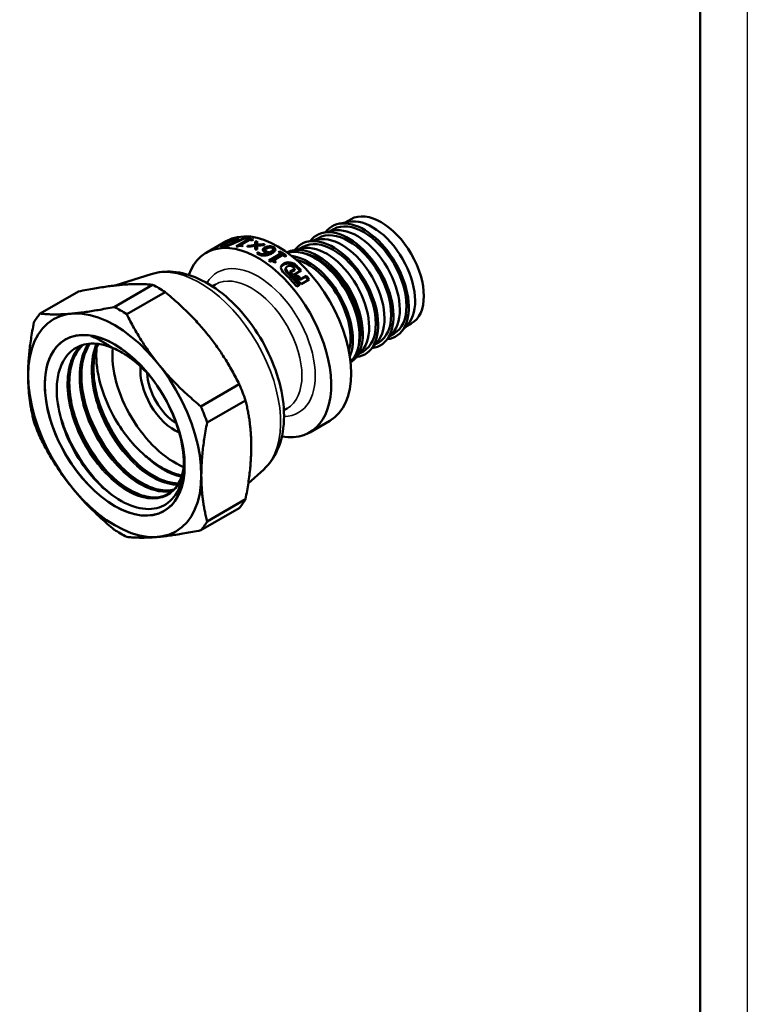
# Model space of a CAD drawing. Header units: millimetres. Extents: x -358 to 1090, y -69 to 356.
# Tile 4 of 7: x 133 to 210, y 62 to 167. Entities that reach past the tile are written whole.
import ezdxf

# ---------------------------------------------------------------- set-up
doc = ezdxf.new("R2010")
doc.units = ezdxf.units.MM
for name, color, linetype, lineweight in [('Видимые тонкие (ГОСТ)', 7, 'Continuous', 35), ('Видимый контур (ГОСТ)', 7, 'Continuous', 50), ('Кромка (ГОСТ)', 7, 'Continuous', 50)]:
    doc.layers.add(name, color=color, linetype=linetype, lineweight=lineweight)

# ---------------------------------------------------------------- blocks, each defined once
blk = doc.blocks.new('Рамки ГОСТ_ граница 297x210')
at = {"layer": 'Кромка (ГОСТ)', "lineweight": 25}
blk.add_line((210, 297), (210, 0), dxfattribs=at)
at = {"layer": 'Кромка (ГОСТ)'}
blk.add_line((205, 5), (205, 292), dxfattribs=at)

msp = doc.modelspace()

# ---------------------------------------------------------------- linework, layer by layer
at = {"layer": 'Видимые тонкие (ГОСТ)'}
for p, q in [((154.348, 142.799), (154.285, 142.936)), ((154.446, 142.82), (154.422, 142.877)), ((158.794, 142.499), (158.783, 142.668)), ((158.967, 142.112), (158.964, 142.257)), ((159.277, 142.679), (159.271, 142.807)), ((159.385, 142.045), (159.387, 142.207)), ((159.723, 142.552), (159.72, 142.717)), ((158.278, 141.876), (158.272, 142.039)), ((160.755, 140.834), (160.785, 140.976)), ((161.117, 140.011), (161.161, 140.141)), ((162.142, 140.583), (162.186, 140.713))]:
    msp.add_line(p, q, dxfattribs=at)
for centre, major_axis, start_param, end_param in [((151.936, 129.052), (-6.027, 10.439), 3.2666, 6.158178), ((158.054, 132.585), (-4.3, 7.448), 2.8284745, 6.5963035), ((157.347, 132.177), (-3.8, 6.582), 3.1415927, 6.2831853)]:
    msp.add_ellipse(centre, major_axis=major_axis, ratio=0.5773503, start_param=start_param, end_param=end_param, dxfattribs=at)
for points in [[(140.368, 133.267), (140.81, 133.208), (141.266, 133.091), (141.729, 132.922)], [(142.572, 132.052), (143.989, 131.477), (145.455, 130.346), (146.704, 128.894)], [(149.93, 118.311), (148.672, 118.58), (147.275, 119.402), (146.006, 120.654)]]:
    msp.add_open_spline(points, degree=3, dxfattribs=at)
for points, knots in [([(150.142, 119.082), (149.983, 118.185), (149.645, 117.434), (149.146, 116.907), (148.22, 115.927), (146.75, 115.726), (145.15, 116.367), (143.552, 117.008), (141.843, 118.481), (140.503, 120.395), (139.164, 122.308), (138.209, 124.64), (137.912, 126.765), (137.615, 128.888), (137.979, 130.782), (138.919, 131.94), (139.007, 132.049), (139.1, 132.151), (139.198, 132.247)], [4.9199043, 4.9199043, 4.9199043, 4.9199043, 5.3348937, 5.3348937, 5.3348937, 6.1051251, 6.1051251, 6.1051251, 6.8747794, 6.8747794, 6.8747794, 7.6438804, 7.6438804, 7.6438804, 8.4124518, 8.4124518, 8.4124518, 8.4847147, 8.4847147, 8.4847147, 8.4847147]), ([(148.947, 116.816), (148.442, 116.703), (147.884, 116.707), (147.293, 116.839), (145.76, 117.182), (144.026, 118.377), (142.574, 120.11), (141.102, 121.866), (139.936, 124.157), (139.414, 126.356), (138.894, 128.546), (139.018, 130.621), (139.767, 132.021), (139.848, 132.173), (139.936, 132.316), (140.031, 132.452)], [11.9529753, 11.9529753, 11.9529753, 11.9529753, 12.2481807, 12.2481807, 12.2481807, 13.0140622, 13.0140622, 13.0140622, 13.7902688, 13.7902688, 13.7902688, 14.5631405, 14.5631405, 14.5631405, 14.6468776, 14.6468776, 14.6468776, 14.6468776]), ([(149.527, 117.474), (149.45, 117.473), (149.371, 117.475), (149.292, 117.48), (147.833, 117.561), (146.098, 118.505), (144.568, 120.067), (143.006, 121.661), (141.679, 123.88), (140.972, 126.112), (140.274, 128.313), (140.189, 130.501), (140.753, 132.086), (140.799, 132.215), (140.85, 132.34), (140.904, 132.461)], [18.367812, 18.367812, 18.367812, 18.367812, 18.4094661, 18.4094661, 18.4094661, 19.1757893, 19.1757893, 19.1757893, 19.9579867, 19.9579867, 19.9579867, 20.7296614, 20.7296614, 20.7296614, 20.792727, 20.792727, 20.792727, 20.792727]), ([(145.023, 119.963), (143.884, 121.155), (142.851, 122.626), (142.067, 124.209), (141.611, 125.131), (141.241, 126.086), (140.968, 127.036)], [25.47978622, 25.47978622, 25.47978622, 25.47978622, 25.98928371, 25.98928371, 25.98928371, 26.28580422, 26.28580422, 26.28580422, 26.28580422]), ([(143.598, 115.749), (142.927, 116.158), (142.256, 116.676), (141.611, 117.293), (139.899, 118.93), (138.395, 121.239), (137.501, 123.632), (137.219, 124.386), (136.999, 125.146), (136.843, 125.892)], [6.2834347, 6.2834347, 6.2834347, 6.2834347, 6.5650484, 6.5650484, 6.5650484, 7.313478, 7.313478, 7.313478, 7.5492888, 7.5492888, 7.5492888, 7.5492888]), ([(142.455, 118.481), (141.634, 119.337), (140.868, 120.336), (140.214, 121.422), (139.428, 122.725), (138.807, 124.146), (138.399, 125.554)], [12.91341561, 12.91341561, 12.91341561, 12.91341561, 13.27993678, 13.27993678, 13.27993678, 13.7194336, 13.7194336, 13.7194336, 13.7194336]), ([(143.737, 119.218), (143.608, 119.352), (143.481, 119.489), (143.356, 119.63), (141.726, 121.46), (140.384, 123.876), (139.687, 126.263), (139.684, 126.274), (139.681, 126.285), (139.678, 126.295)], [19.19660091, 19.19660091, 19.19660091, 19.19660091, 19.25393015, 19.25393015, 19.25393015, 19.99930842, 19.99930842, 19.99930842, 20.00261891, 20.00261891, 20.00261891, 20.00261891])]:
    msp.add_open_spline(points, degree=3, knots=knots, dxfattribs=at)
at = {"layer": 'Видимый контур (ГОСТ)'}
for p, q in [((167.684, 145.4), (166.626, 145.186)), ((167.324, 145.327), (167.935, 145.68)), ((166.058, 144.461), (165, 144.247)), ((165.697, 144.388), (166.097, 144.618)), ((152.554, 142.111), (154.675, 143.336)), ((155.042, 143.249), (155.027, 143.286)), ((155.13, 143.439), (155.294, 143.533)), ((155.317, 143.482), (155.294, 143.533)), ((155.726, 143.503), (155.71, 143.544)), ((155.746, 142.786), (157.02, 143.522)), ((156.027, 143.653), (155.827, 143.537)), ((157.192, 143.493), (156.244, 142.946)), ((156.786, 143.552), (156.93, 143.636)), ((156.961, 143.53), (156.93, 143.636)), ((156.988, 143.77), (156.967, 143.835)), ((157.05, 143.411), (157.02, 143.522)), ((157.58, 143.527), (157.436, 143.443)), ((157.797, 143.122), (157.762, 143.3)), ((164.431, 143.522), (163.373, 143.308)), ((164.071, 143.449), (164.471, 143.68)), ((154.369, 142.804), (154.335, 142.881)), ((154.645, 143.077), (154.628, 143.113)), ((154.658, 142.876), (154.638, 142.926)), ((154.844, 142.983), (154.642, 142.866)), ((154.836, 142.979), (154.835, 142.982)), ((156.207, 142.842), (156.262, 142.874)), ((156.272, 142.837), (156.244, 142.946)), ((156.488, 142.896), (156.359, 142.821)), ((156.97, 142.745), (156.953, 142.833)), ((157.78, 142.669), (157.755, 142.844)), ((157.783, 142.762), (157.756, 142.938)), ((157.942, 142.052), (158.125, 142.157)), ((157.971, 142.866), (157.957, 142.961)), ((158.134, 141.989), (158.125, 142.157)), ((158.141, 141.985), (158.133, 142.153)), ((158.837, 142.232), (158.831, 142.4)), ((158.839, 142.217), (158.833, 142.384)), ((159.292, 141.995), (159.294, 142.157)), ((159.66, 142.319), (159.66, 142.482)), ((160.25, 142.19), (160.394, 142.273)), ((160.372, 142.109), (160.384, 142.116)), ((160.384, 142.116), (160.394, 142.273)), ((162.805, 142.583), (161.747, 142.369)), ((162.445, 142.51), (162.844, 142.741)), ((158.081, 141.959), (158.134, 141.989)), ((159.156, 141.917), (159.158, 142.079)), ((159.225, 141.285), (160.5, 142.021)), ((159.339, 141.205), (160.485, 141.867)), ((159.715, 141.193), (159.733, 141.345)), ((160.681, 141.892), (159.733, 141.345)), ((159.987, 141.157), (159.858, 141.082)), ((160.485, 141.867), (160.5, 142.021)), ((161.079, 141.787), (160.935, 141.704)), ((161.455, 140.092), (161.987, 140.399)), ((161.94, 140.271), (161.519, 140.028)), ((162.659, 140.241), (161.799, 139.745)), ((161.94, 140.271), (161.987, 140.399)), ((146.707, 139.844), (142.999, 138.659)), ((162.252, 139.563), (162.308, 139.68)), ((163.118, 139.563), (162.548, 139.234)), ((162.548, 139.234), (162.61, 139.345)), ((162.61, 139.345), (163.18, 139.673)), ((163.506, 139.29), (162.646, 138.794)), ((163.118, 139.563), (163.18, 139.673)), ((134.936, 135.657), (139.011, 138.01)), ((142.802, 136.359), (146.877, 138.712)), ((144.128, 135.593), (148.204, 137.946)), ((153.205, 138.561), (153.547, 138.758)), ((162.494, 138.706), (162.169, 138.519)), ((173.967, 134.517), (173.253, 133.708)), ((173.724, 134.242), (174.335, 134.595)), ((172.34, 133.578), (171.626, 132.769)), ((172.097, 133.303), (172.497, 133.533)), ((169.088, 131.7), (168.374, 130.891)), ((168.845, 131.425), (169.244, 131.655)), ((170.714, 132.639), (170, 131.83)), ((170.471, 132.364), (170.871, 132.594)), ((151.994, 125.808), (156.07, 128.161)), ((152.657, 124.099), (156.733, 126.452)), ((160.805, 125.397), (161.147, 125.595)), ((163.554, 123.059), (165.675, 124.283)), ((158.667, 119.129), (157.026, 117.637)), ((151.994, 112.667), (156.07, 115.02)), ((152.657, 113.611), (156.733, 115.964))]:
    msp.add_line(p, q, dxfattribs=at)
for centre, major_axis, start_param, end_param in [((171.135, 140.137), (-3.2, 5.543), 3.1415927, 6.2831853), ((169.297, 139.076), (-3.375, 5.846), 2.9014519, 6.5233261), ((169.297, 139.076), (-3.2, 5.543), 3.1415927, 6.2831853), ((170.216, 139.607), (-3.2, 5.543), 3.3331367, 6.0916413), ((160.175, 133.81), (-5.5, 9.526), 3.1415927, 6.2831853), ((167.671, 138.137), (-3.375, 5.846), 2.9014519, 6.5233261), ((167.671, 138.137), (-3.2, 5.543), 3.1415927, 6.2831853), ((168.59, 138.668), (-3.2, 5.543), 3.3331367, 6.0916413), ((158.054, 132.585), (-5.5, 9.526), 2.6888217, 6.7359562), ((159.691, 133.53), (-5.5, 9.526), 6.0351713, 6.1244597), ((159.855, 133.625), (-5.5, 9.526), 6.0123336, 6.1244597), ((159.711, 133.541), (-5.5, 9.526), 5.8509957, 5.8832633), ((159.855, 133.625), (5.5, -9.526), 2.6529716, 2.7416706), ((160.162, 133.802), (-5.5, 9.526), 5.9005021, 5.9211298), ((159.855, 133.625), (5.4, -9.353), 2.7253616, 2.7336876), ((159.711, 133.541), (-5.5, 9.526), 5.7945643, 5.8275686), ((166.044, 137.198), (-3.375, 5.846), 2.9014519, 6.5233261), ((166.044, 137.198), (-3.2, 5.543), 3.1415927, 6.2831853), ((166.963, 137.729), (-3.2, 5.543), 3.3331367, 6.0916413), ((158.378, 132.772), (-5.5, 9.526), 5.9713729, 5.9922953), ((158.698, 132.956), (-5.5, 9.526), 6.0161644, 6.0174905), ((158.436, 132.806), (-5.5, 9.526), 5.8321361, 5.8509957), ((158.763, 132.994), (5.5, -9.526), 2.6529716, 2.6859759), ((158.616, 132.909), (5.5, -9.526), 2.4184056, 2.4194369), ((159.711, 133.541), (-5.5, 9.526), 5.3961556, 5.4284231), ((159.855, 133.625), (5.4, -9.353), 2.2116246, 2.2868305), ((159.855, 133.625), (5.5, -9.526), 2.1981315, 2.2868305), ((164.418, 136.259), (-3.375, 5.846), 3.1716055, 6.2531724), ((164.064, 136.055), (-3.375, 5.846), 3.2843315, 6.1404465), ((165.337, 136.79), (-3.2, 5.543), 3.3331367, 6.0916413), ((158.616, 132.909), (5.4, -9.353), 2.4184056, 2.4194369), ((158.436, 132.806), (-5.5, 9.526), 5.377296, 5.3961556), ((158.763, 132.994), (5.4, -9.353), 2.2116246, 2.2311358), ((158.763, 132.994), (5.5, -9.526), 2.1981315, 2.2311358), ((159.711, 133.541), (-5.5, 9.526), 5.3397242, 5.3727284), ((163.357, 135.647), (3.375, -5.846), 0.4187942, 2.7227985), ((163.357, 135.647), (3.2, -5.543), 0.5068199, 2.6347728), ((164.418, 136.259), (3.2, -5.543), 0.4704265, 2.6711662), ((158.755, 132.989), (-5.4, 9.353), 5.0016836, 5.1832518), ((158.755, 132.989), (5.5, -9.526), 1.8546835, 2.0416592), ((158.907, 133.077), (-5.5, 9.526), 5.1167952, 5.1640207), ((159.438, 133.384), (-5.5, 9.526), 5.1640207, 5.1832518), ((159.767, 133.574), (-5.4, 9.353), 5.1247346, 5.1815439), ((159.767, 133.574), (5.5, -9.526), 1.9752025, 2.0399513), ((158.43, 132.802), (-5.5, 9.526), 4.9962762, 5.1825394), ((158.907, 133.077), (-5.5, 9.526), 4.9962762, 5.1021056), ((159.197, 133.245), (-5.4, 9.353), 5.0434872, 5.0862585), ((159.197, 133.245), (5.5, -9.526), 1.9018946, 1.9446658), ((159.767, 133.574), (-5.4, 9.353), 5.0016836, 5.0434872), ((159.767, 133.574), (5.5, -9.526), 1.8546835, 1.9018946), ((147.541, 126.515), (-7.25, 12.557), 5.4330626, 5.5625117), ((143.465, 124.162), (7.25, -12.557), 2.2914699, 2.4209191), ((143.465, 124.162), (-7.25, 12.557), 0.1970748, 0.326524), ((142.851, 123.807), (5.248, -9.09), 2.4755399, 8.5256054), ((143.399, 124.124), (-4.577, 7.928), 5.9328077, 5.9915549), ((149.215, 127.482), (-4.675, 8.097), 0.6893864, 2.5008016), ((149.215, 127.482), (-2.575, 4.46), 0.6718755, 2.4900805), ((149.569, 127.686), (-2.325, 4.027), 0.8435362, 2.3040105), ((147.541, 126.515), (-7.25, 12.557), 4.385865, 4.5153142), ((143.465, 124.162), (7.25, -12.557), 1.2442724, 1.3737215), ((143.465, 124.162), (-7.25, 12.557), 1.2442724, 1.3737215), ((147.942, 126.747), (4.577, -7.928), 5.6940046, 5.7527518), ((147.541, 126.515), (7.25, -12.557), 0.1970748, 0.326524), ((143.465, 124.162), (7.25, -12.557), 0.1970748, 0.326524), ((143.465, 124.162), (-7.25, 12.557), 2.2914699, 2.4209191)]:
    msp.add_ellipse(centre, major_axis=major_axis, ratio=0.5773503, start_param=start_param, end_param=end_param, dxfattribs=at)
for major_axis in [(6.498, -11.255), (5.25, -9.093), (-5.25, 9.093)]:
    msp.add_ellipse((142.851, 123.807), major_axis=major_axis, ratio=0.5773503, dxfattribs=at)
for points, knots in [([(155.193, 143.309), (154.983, 143.227), (154.827, 143.161), (154.723, 143.114), (154.619, 143.067), (154.53, 143.021), (154.454, 142.977)], [0, 0, 0, 0, 1, 1, 1, 2, 2, 2, 2]), ([(154.628, 143.113), (154.689, 143.141), (154.752, 143.17), (154.82, 143.199), (154.888, 143.229), (154.957, 143.257), (155.027, 143.286)], [0, 0, 0, 0, 1, 1, 1, 2, 2, 2, 2]), ([(155.027, 143.286), (155.141, 143.332), (155.264, 143.381), (155.395, 143.43), (155.527, 143.479), (155.632, 143.517), (155.71, 143.544)], [0, 0, 0, 0, 1, 1, 1, 2, 2, 2, 2]), ([(155.827, 143.537), (155.713, 143.499), (155.605, 143.462), (155.503, 143.425), (155.4, 143.388), (155.297, 143.349), (155.193, 143.309)], [0, 0, 0, 0, 1, 1, 1, 2, 2, 2, 2]), ([(154.247, 142.781), (154.135, 142.764), (154.085, 142.766), (154.093, 142.793), (154.102, 142.82), (154.166, 142.867), (154.285, 142.936)], [0, 0, 0, 0, 1, 1, 1, 2, 2, 2, 2]), ([(154.642, 142.866), (154.589, 142.853), (154.523, 142.838), (154.444, 142.82), (154.366, 142.802), (154.3, 142.789), (154.247, 142.781)], [0, 0, 0, 0, 1, 1, 1, 2, 2, 2, 2]), ([(154.285, 142.936), (154.341, 142.968), (154.398, 142.999), (154.455, 143.028), (154.512, 143.058), (154.57, 143.086), (154.628, 143.113)], [0, 0, 0, 0, 1, 1, 1, 2, 2, 2, 2]), ([(154.454, 142.977), (154.414, 142.954), (154.385, 142.935), (154.365, 142.92), (154.345, 142.905), (154.335, 142.893), (154.334, 142.886)], [0, 0, 0, 0, 1, 1, 1, 2, 2, 2, 2]), ([(154.334, 142.886), (154.334, 142.878), (154.341, 142.874), (154.356, 142.873), (154.37, 142.871), (154.393, 142.873), (154.422, 142.877)], [0, 0, 0, 0, 1, 1, 1, 2, 2, 2, 2]), ([(154.422, 142.877), (154.451, 142.882), (154.484, 142.888), (154.522, 142.897), (154.559, 142.906), (154.598, 142.915), (154.638, 142.926)], [0, 0, 0, 0, 1, 1, 1, 2, 2, 2, 2]), ([(154.638, 142.926), (154.672, 142.934), (154.707, 142.944), (154.744, 142.955), (154.78, 142.966), (154.811, 142.975), (154.835, 142.982)], [0, 0, 0, 0, 1, 1, 1, 2, 2, 2, 2]), ([(156.359, 142.821), (156.266, 142.842), (156.184, 142.847), (156.113, 142.84), (156.042, 142.832), (155.966, 142.806), (155.884, 142.763)], [0, 0, 0, 0, 1, 1, 1, 2, 2, 2, 2]), ([(158.133, 142.153), (158.141, 142.139), (158.157, 142.121), (158.181, 142.1), (158.205, 142.079), (158.236, 142.058), (158.272, 142.039)], [0, 0, 0, 0, 1, 1, 1, 2, 2, 2, 2]), ([(158.575, 142.383), (158.562, 142.432), (158.573, 142.48), (158.608, 142.527), (158.644, 142.574), (158.702, 142.621), (158.783, 142.668)], [0, 0, 0, 0, 1, 1, 1, 2, 2, 2, 2]), ([(158.765, 142.19), (158.71, 142.22), (158.667, 142.249), (158.637, 142.278), (158.607, 142.306), (158.586, 142.341), (158.575, 142.383)], [0, 0, 0, 0, 1, 1, 1, 2, 2, 2, 2]), ([(158.598, 142.326), (158.604, 142.337), (158.611, 142.348), (158.619, 142.358), (158.655, 142.405), (158.713, 142.452), (158.794, 142.499)], [0.7740372, 0.7740372, 0.7740372, 0.7740372, 1, 1, 1, 2, 2, 2, 2]), ([(159.158, 142.079), (159.082, 142.087), (159.011, 142.1), (158.947, 142.118), (158.882, 142.135), (158.821, 142.159), (158.765, 142.19)], [0, 0, 0, 0, 1, 1, 1, 2, 2, 2, 2]), ([(158.783, 142.668), (158.855, 142.71), (158.934, 142.743), (159.02, 142.766), (159.105, 142.79), (159.189, 142.804), (159.271, 142.807)], [0, 0, 0, 0, 1, 1, 1, 2, 2, 2, 2]), ([(158.983, 142.576), (158.925, 142.543), (158.884, 142.511), (158.86, 142.48), (158.836, 142.45), (158.827, 142.418), (158.833, 142.384)], [0, 0, 0, 0, 1, 1, 1, 2, 2, 2, 2]), ([(158.833, 142.384), (158.838, 142.359), (158.853, 142.337), (158.878, 142.316), (158.903, 142.295), (158.931, 142.276), (158.964, 142.257)], [0, 0, 0, 0, 1, 1, 1, 2, 2, 2, 2]), ([(158.839, 142.217), (158.843, 142.193), (158.858, 142.17), (158.882, 142.15), (158.891, 142.143), (158.901, 142.135), (158.911, 142.128)], [0, 0, 0, 0, 1, 1, 1, 1.3682563, 1.3682563, 1.3682563, 1.3682563]), ([(158.964, 142.257), (159.009, 142.233), (159.058, 142.212), (159.113, 142.196), (159.168, 142.18), (159.229, 142.167), (159.294, 142.157)], [0, 0, 0, 0, 1, 1, 1, 2, 2, 2, 2]), ([(159.564, 142.628), (159.487, 142.67), (159.399, 142.687), (159.297, 142.681), (159.196, 142.674), (159.091, 142.639), (158.983, 142.576)], [0, 0, 0, 0, 1, 1, 1, 2, 2, 2, 2]), ([(159.271, 142.807), (159.356, 142.811), (159.436, 142.806), (159.512, 142.791), (159.587, 142.776), (159.656, 142.752), (159.72, 142.717)], [0, 0, 0, 0, 1, 1, 1, 2, 2, 2, 2]), ([(159.294, 142.157), (159.309, 142.165), (159.323, 142.172), (159.337, 142.179), (159.351, 142.186), (159.367, 142.196), (159.387, 142.207)], [0, 0, 0, 0, 1, 1, 1, 2, 2, 2, 2]), ([(159.385, 142.045), (159.483, 142.101), (159.552, 142.153), (159.594, 142.198), (159.635, 142.244), (159.657, 142.284), (159.66, 142.319)], [0, 0, 0, 0, 1, 1, 1, 2, 2, 2, 2]), ([(159.387, 142.207), (159.485, 142.264), (159.554, 142.315), (159.595, 142.361), (159.636, 142.407), (159.658, 142.447), (159.66, 142.482)], [0, 0, 0, 0, 1, 1, 1, 2, 2, 2, 2]), ([(159.903, 142.463), (159.901, 142.404), (159.87, 142.341), (159.812, 142.275), (159.753, 142.208), (159.661, 142.139), (159.536, 142.066)], [0, 0, 0, 0, 1, 1, 1, 2, 2, 2, 2]), ([(159.66, 142.482), (159.663, 142.515), (159.656, 142.543), (159.639, 142.566), (159.622, 142.589), (159.597, 142.61), (159.564, 142.628)], [0, 0, 0, 0, 1, 1, 1, 2, 2, 2, 2]), ([(159.72, 142.717), (159.783, 142.682), (159.83, 142.643), (159.861, 142.6), (159.892, 142.557), (159.906, 142.512), (159.903, 142.463)], [0, 0, 0, 0, 1, 1, 1, 2, 2, 2, 2]), ([(159.723, 142.552), (159.785, 142.517), (159.831, 142.479), (159.861, 142.437), (159.872, 142.422), (159.88, 142.406), (159.887, 142.39)], [0, 0, 0, 0, 1, 1, 1, 1.3575369, 1.3575369, 1.3575369, 1.3575369]), ([(158.083, 141.958), (158.052, 141.974), (158.024, 141.99), (158, 142.006), (157.975, 142.022), (157.956, 142.037), (157.942, 142.052)], [0, 0, 0, 0, 1, 1, 1, 2, 2, 2, 2]), ([(158.79, 141.819), (158.667, 141.808), (158.545, 141.815), (158.424, 141.838), (158.303, 141.861), (158.189, 141.902), (158.083, 141.958)], [0, 0, 0, 0, 1, 1, 1, 2, 2, 2, 2]), ([(158.141, 141.985), (158.149, 141.971), (158.165, 141.953), (158.189, 141.932), (158.209, 141.914), (158.234, 141.897), (158.264, 141.88)], [0, 0, 0, 0, 1, 1, 1, 1.869863, 1.869863, 1.869863, 1.869863]), ([(158.272, 142.039), (158.39, 141.976), (158.524, 141.946), (158.676, 141.95), (158.828, 141.955), (158.988, 141.997), (159.158, 142.079)], [0, 0, 0, 0, 1, 1, 1, 2, 2, 2, 2]), ([(159.536, 142.066), (159.413, 141.995), (159.29, 141.939), (159.165, 141.897), (159.041, 141.856), (158.916, 141.83), (158.79, 141.819)], [0, 0, 0, 0, 1, 1, 1, 2, 2, 2, 2]), ([(159.292, 141.995), (159.307, 142.003), (159.321, 142.01), (159.335, 142.017), (159.349, 142.024), (159.365, 142.033), (159.385, 142.045)], [0, 0, 0, 0, 1, 1, 1, 2, 2, 2, 2]), ([(159.858, 141.082), (159.762, 141.155), (159.677, 141.199), (159.604, 141.216), (159.531, 141.233), (159.454, 141.222), (159.371, 141.182)], [0, 0, 0, 0, 1, 1, 1, 2, 2, 2, 2]), ([(146.707, 139.844), (147.454, 140.082), (148.246, 140.157), (149.948, 140.021), (150.858, 139.763), (152.747, 138.911), (153.718, 138.272), (155.561, 136.704), (156.429, 135.768), (157.968, 133.713), (158.641, 132.597), (159.739, 130.281), (160.165, 129.081), (160.725, 126.687), (160.857, 125.493), (160.767, 123.218), (160.548, 122.133), (159.768, 120.39), (159.285, 119.691), (158.667, 119.129)], [4.0519981, 4.0519981, 4.0519981, 4.0519981, 4.305678, 4.305678, 4.6035265, 4.6035265, 4.945187, 4.945187, 5.2931514, 5.2931514, 5.6370661, 5.6370661, 5.9805299, 5.9805299, 6.3276801, 6.3276801, 6.6730525, 6.6730525, 6.9435761, 6.9435761, 6.9435761, 6.9435761]), ([(141.967, 132.827), (141.493, 133.033), (141.09, 133.153), (140.587, 133.26), (140.451, 133.277), (140.382, 133.279), (140.37, 133.279), (140.362, 133.277), (140.36, 133.276), (140.359, 133.275), (140.359, 133.275), (140.359, 133.274), (140.359, 133.274), (140.359, 133.273), (140.359, 133.273), (140.36, 133.272), (140.36, 133.272), (140.361, 133.271), (140.362, 133.27), (140.365, 133.269), (140.366, 133.268), (140.368, 133.267)], [-0.078270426, -0.078270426, -0.078270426, -0.078270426, -0.033843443, -0.033843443, -0.007632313, -0.007632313, -0.003151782, -0.003151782, -0.002003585, -0.002003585, -0.001561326, -0.001561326, -0.00132258, -0.00132258, -0.001135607, -0.001135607, -0.000931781, -0.000931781, -0.000625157, -0.000625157, 0, 0, 0, 0]), ([(140.368, 133.267), (140.749, 133.1), (141.129, 132.911), (141.865, 132.504), (142.221, 132.286), (142.572, 132.052)], [-0.26139128, -0.26139128, -0.26139128, -0.26139128, -0.12785353, -0.12785353, 0, 0, 0, 0]), ([(140.331, 132.477), (139.673, 132.449), (139.076, 132.261), (138.06, 131.583), (137.647, 131.106), (137.332, 130.504)], [-0.62756674, -0.62756674, -0.62756674, -0.62756674, -0.31067277, -0.31067277, 0, 0, 0, 0]), ([(148.549, 116.533), (148.2, 116.33), (147.807, 116.202), (147.379, 116.158), (146.007, 116.017), (144.296, 116.741), (142.727, 118.142), (141.159, 119.541), (139.752, 121.601), (138.903, 123.766), (138.056, 125.929), (137.777, 128.175), (138.157, 129.898), (138.383, 130.923), (138.841, 131.757), (139.475, 132.333)], [11.7823453, 11.7823453, 11.7823453, 11.7823453, 12.0227248, 12.0227248, 12.0227248, 12.7941576, 12.7941576, 12.7941576, 13.5650402, 13.5650402, 13.5650402, 14.3353964, 14.3353964, 14.3353964, 14.7939285, 14.7939285, 14.7939285, 14.7939285]), ([(139.468, 132.333), (138.721, 131.654), (138.22, 130.613), (138.046, 129.332), (137.798, 127.502), (138.221, 125.205), (139.185, 123.061), (140.146, 120.923), (141.633, 118.962), (143.226, 117.705), (144.815, 116.451), (146.491, 115.911), (147.784, 116.222), (148.107, 116.3), (148.404, 116.43), (148.673, 116.608)], [-8.5120983, -8.5120983, -8.5120983, -8.5120983, -7.9714279, -7.9714279, -7.9714279, -7.1985225, -7.1985225, -7.1985225, -6.4279153, -6.4279153, -6.4279153, -5.6592255, -5.6592255, -5.6592255, -5.467699, -5.467699, -5.467699, -5.467699]), ([(139.475, 132.34), (139.155, 132.049), (138.88, 131.686), (138.363, 130.685), (138.162, 129.98), (137.996, 128.442), (138.023, 127.594), (138.29, 125.851), (138.533, 124.935), (139.201, 123.145), (139.635, 122.249), (140.637, 120.587), (141.217, 119.802), (142.445, 118.439), (143.108, 117.845), (144.429, 116.918), (145.103, 116.575), (146.37, 116.173), (146.978, 116.109), (147.843, 116.225), (148.148, 116.319), (148.425, 116.459)], [0.0896327, 0.0896327, 0.0896327, 0.0896327, 0.3073195, 0.3073195, 0.6054899, 0.6054899, 0.8970912, 0.8970912, 1.1879685, 1.1879685, 1.4796566, 1.4796566, 1.7718193, 1.7718193, 2.0638492, 2.0638492, 2.3551289, 2.3551289, 2.6456787, 2.6456787, 2.8219363, 2.8219363, 2.8219363, 2.8219363]), ([(149.138, 116.985), (147.913, 116.668), (146.337, 117.116), (144.811, 118.233), (143.198, 119.415), (141.661, 121.334), (140.64, 123.467), (139.62, 125.597), (139.127, 127.916), (139.309, 129.795), (139.412, 130.854), (139.729, 131.767), (140.221, 132.464)], [18.2141464, 18.2141464, 18.2141464, 18.2141464, 18.9477929, 18.9477929, 18.9477929, 19.7236365, 19.7236365, 19.7236365, 20.498069, 20.498069, 20.498069, 20.9345102, 20.9345102, 20.9345102, 20.9345102]), ([(140.213, 132.465), (139.64, 131.652), (139.305, 130.544), (139.263, 129.261), (139.199, 127.307), (139.813, 124.969), (140.92, 122.88), (142.026, 120.795), (143.611, 118.982), (145.226, 117.931), (146.619, 117.025), (148.019, 116.694), (149.133, 116.982)], [-14.6526601, -14.6526601, -14.6526601, -14.6526601, -14.1438975, -14.1438975, -14.1438975, -13.369465, -13.369465, -13.369465, -12.5963438, -12.5963438, -12.5963438, -11.9295585, -11.9295585, -11.9295585, -11.9295585]), ([(140.227, 132.471), (140.125, 132.325), (140.031, 132.17), (139.647, 131.427), (139.446, 130.721), (139.28, 129.183), (139.307, 128.335), (139.574, 126.592), (139.817, 125.676), (140.485, 123.886), (140.919, 122.99), (141.921, 121.329), (142.501, 120.543), (143.729, 119.181), (144.392, 118.586), (145.713, 117.66), (146.387, 117.316), (147.654, 116.914), (148.262, 116.85), (148.917, 116.938), (149.031, 116.96), (149.142, 116.989)], [0.2224512, 0.2224512, 0.2224512, 0.2224512, 0.3073195, 0.3073195, 0.6054899, 0.6054899, 0.8970912, 0.8970912, 1.1879685, 1.1879685, 1.4796566, 1.4796566, 1.7718193, 1.7718193, 2.0638492, 2.0638492, 2.3551289, 2.3551289, 2.6456787, 2.6456787, 2.708611, 2.708611, 2.708611, 2.708611]), ([(141.064, 132.441), (140.653, 131.506), (140.476, 130.33), (140.567, 129.033), (140.71, 126.983), (141.517, 124.652), (142.754, 122.667), (143.991, 120.682), (145.642, 119.065), (147.245, 118.246), (148.072, 117.824), (148.881, 117.616), (149.612, 117.624)], [-20.7903728, -20.7903728, -20.7903728, -20.7903728, -20.3024938, -20.3024938, -20.3024938, -19.5321376, -19.5321376, -19.5321376, -18.762284, -18.762284, -18.762284, -18.3649153, -18.3649153, -18.3649153, -18.3649153]), ([(149.617, 117.63), (148.748, 117.625), (147.771, 117.923), (146.787, 118.514), (145.166, 119.487), (143.547, 121.244), (142.391, 123.309), (141.238, 125.366), (140.56, 127.706), (140.555, 129.694), (140.552, 130.731), (140.733, 131.667), (141.074, 132.439)], [24.6495521, 24.6495521, 24.6495521, 24.6495521, 25.12051, 25.12051, 25.12051, 25.8961061, 25.8961061, 25.8961061, 26.6690115, 26.6690115, 26.6690115, 27.0721647, 27.0721647, 27.0721647, 27.0721647]), ([(141.087, 132.442), (140.866, 131.927), (140.716, 131.331), (140.564, 129.925), (140.591, 129.076), (140.858, 127.334), (141.101, 126.418), (141.769, 124.628), (142.203, 123.732), (143.205, 122.07), (143.785, 121.285), (145.013, 119.922), (145.677, 119.328), (146.997, 118.401), (147.671, 118.057), (148.764, 117.711), (149.21, 117.637), (149.626, 117.635)], [0.3578441, 0.3578441, 0.3578441, 0.3578441, 0.6054899, 0.6054899, 0.8970912, 0.8970912, 1.1879685, 1.1879685, 1.4796566, 1.4796566, 1.7718193, 1.7718193, 2.0638492, 2.0638492, 2.3551289, 2.3551289, 2.5658486, 2.5658486, 2.5658486, 2.5658486]), ([(142.572, 132.052), (142.573, 132.051), (142.575, 132.05), (142.577, 132.049), (142.577, 132.048), (142.578, 132.047), (142.579, 132.047), (142.579, 132.046), (142.58, 132.046), (142.58, 132.045), (142.58, 132.045), (142.579, 132.045), (142.579, 132.044), (142.576, 132.044), (142.572, 132.045), (142.553, 132.05), (142.523, 132.061), (142.408, 132.102), (142.278, 132.151), (141.752, 132.321), (141.245, 132.455), (140.671, 132.477)], [-0.46542371, -0.46542371, -0.46542371, -0.46542371, -0.46127856, -0.46127856, -0.45928556, -0.45928556, -0.45779542, -0.45779542, -0.4562233, -0.4562233, -0.45394595, -0.45394595, -0.44991585, -0.44991585, -0.43750199, -0.43750199, -0.38927797, -0.38927797, -0.2690106, -0.2690106, 0, 0, 0, 0]), ([(140.925, 132.012), (140.903, 131.745), (140.892, 131.47), (140.904, 130.133), (141.088, 128.991), (141.787, 126.678), (142.287, 125.531), (143.345, 123.707), (143.829, 123.005), (144.874, 121.725), (145.429, 121.15), (146.006, 120.654)], [0.6918836, 0.6918836, 0.6918836, 0.6918836, 0.7955979, 0.7955979, 1.1810075, 1.1810075, 1.5581532, 1.5581532, 1.8148748, 1.8148748, 2.0675941, 2.0675941, 2.0675941, 2.0675941]), ([(146.738, 128.853), (146.485, 129.151), (146.222, 129.436), (145.297, 130.359), (144.59, 130.928), (143.354, 131.697), (142.815, 131.96), (142.292, 132.143)], [1.65710291, 1.65710291, 1.65710291, 1.65710291, 1.7761187, 1.7761187, 2.06811213, 2.06811213, 2.28874536, 2.28874536, 2.28874536, 2.28874536]), ([(147.611, 127.618), (146.963, 128.624), (146.221, 129.553), (144.864, 130.92), (144.283, 131.417), (143.694, 131.836)], [-0.73356575, -0.73356575, -0.73356575, -0.73356575, -0.37410445, -0.37410445, -0.12254479, -0.12254479, -0.12254479, -0.12254479]), ([(137.332, 130.504), (137.087, 130.034), (136.911, 129.492), (136.705, 128.285), (136.675, 127.624), (136.79, 125.872), (137.028, 124.749), (137.814, 122.479), (138.358, 121.354), (139.685, 119.248), (140.457, 118.29), (142.13, 116.67), (143.015, 116.026), (144.784, 115.145), (145.65, 114.919), (147.245, 114.923), (147.957, 115.157), (149.127, 116.062), (149.572, 116.728), (150.129, 118.413), (150.232, 119.419), (150.073, 121.642), (149.809, 122.84), (148.94, 125.274), (148.34, 126.485), (147.611, 127.618)], [-4.3568299, -4.3568299, -4.3568299, -4.3568299, -4.1140757, -4.1140757, -3.8695472, -3.8695472, -3.5002457, -3.5002457, -3.1270191, -3.1270191, -2.7498681, -2.7498681, -2.3687936, -2.3687936, -1.9837965, -1.9837965, -1.5948775, -1.5948775, -1.2020376, -1.2020376, -0.8052775, -0.8052775, -0.404598, -0.404598, 0, 0, 0, 0]), ([(146.006, 120.654), (146.333, 120.372), (146.81, 119.976), (148.007, 119.195), (148.611, 118.892), (149.204, 118.687)], [0, 0, 0, 0, 0.14289059, 0.14289059, 0.28958927, 0.28958927, 0.28958927, 0.28958927]), ([(148.676, 116.604), (149.135, 116.903), (149.513, 117.355), (149.955, 118.312), (150.084, 118.754), (150.16, 119.24)], [0, 0, 0, 0, 0.31052332, 0.31052332, 0.51686229, 0.51686229, 0.51686229, 0.51686229])]:
    msp.add_open_spline(points, degree=3, knots=knots, dxfattribs=at)
for points in [[(154.686, 142.809), (155.443, 143.159), (156.204, 143.502), (156.967, 143.835)], [(157.114, 143.825), (156.35, 143.496), (155.589, 143.159), (154.83, 142.813)], [(157.756, 142.938), (157.758, 143.063), (157.76, 143.184), (157.762, 143.3)], [(157.762, 143.3), (157.831, 143.311), (157.9, 143.321), (157.969, 143.331)], [(157.797, 143.122), (157.852, 143.131), (157.907, 143.139), (157.963, 143.147)], [(157.969, 143.331), (157.965, 143.212), (157.961, 143.089), (157.957, 142.961)], [(157.755, 142.844), (157.486, 142.815), (157.218, 142.781), (156.95, 142.742)], [(156.95, 142.742), (156.951, 142.773), (156.952, 142.803), (156.953, 142.833)], [(156.953, 142.833), (157.22, 142.872), (157.488, 142.908), (157.756, 142.938)], [(157.746, 142.449), (157.749, 142.585), (157.751, 142.717), (157.755, 142.844)], [(157.955, 142.463), (157.886, 142.458), (157.816, 142.454), (157.746, 142.449)], [(157.767, 142.76), (157.772, 142.761), (157.778, 142.762), (157.783, 142.762)], [(157.771, 142.45), (157.773, 142.525), (157.776, 142.597), (157.78, 142.669)], [(157.783, 142.762), (157.787, 142.887), (157.791, 143.006), (157.797, 143.122)], [(157.956, 142.864), (157.955, 142.735), (157.955, 142.601), (157.955, 142.463)], [(158.764, 142.93), (158.494, 142.912), (158.225, 142.891), (157.956, 142.864)], [(157.957, 142.961), (158.226, 142.991), (158.495, 143.016), (158.765, 143.037)], [(158.765, 143.037), (158.765, 143.001), (158.765, 142.966), (158.764, 142.93)], [(158.794, 142.499), (158.861, 142.537), (158.933, 142.568), (159.01, 142.592)], [(158.837, 142.232), (158.837, 142.227), (158.838, 142.222), (158.839, 142.217)], [(159.601, 142.604), (159.644, 142.59), (159.684, 142.573), (159.723, 142.552)], [(159.66, 142.319), (159.66, 142.324), (159.661, 142.33), (159.661, 142.335)], [(159.661, 142.496), (159.661, 142.443), (159.661, 142.389), (159.661, 142.335)], [(159.002, 141.852), (159.053, 141.87), (159.104, 141.891), (159.156, 141.917)], [(159.157, 142.021), (159.199, 142.011), (159.244, 142.002), (159.292, 141.995)], [(162.142, 140.583), (161.697, 141.009), (161.14, 141.057), (160.755, 140.834)], [(160.785, 140.976), (161.171, 141.199), (161.732, 141.146), (162.186, 140.713)], [(160.842, 139.948), (160.392, 140.378), (160.396, 140.751), (160.785, 140.976)], [(160.755, 140.834), (160.629, 140.762), (160.543, 140.674), (160.499, 140.575)], [(161.117, 140.011), (160.99, 140.132), (160.938, 140.253), (160.967, 140.358)], [(161.153, 140.661), (160.939, 140.538), (160.952, 140.34), (161.161, 140.141)], [(160.967, 140.357), (160.98, 140.403), (160.993, 140.449), (161.006, 140.495)], [(161.845, 140.536), (161.636, 140.735), (161.372, 140.788), (161.153, 140.661)], [(161.905, 139.634), (162.039, 139.649), (162.174, 139.665), (162.308, 139.68)], [(162.252, 139.563), (162.168, 139.553), (162.083, 139.543), (161.999, 139.533)], [(141.967, 132.827), (142.253, 132.703), (142.542, 132.558), (142.83, 132.392)], [(142.83, 132.392), (143.119, 132.227), (143.408, 132.041), (143.694, 131.836)], [(149.204, 118.687), (149.467, 118.587), (149.725, 118.511), (149.978, 118.458)], [(149.982, 118.465), (149.848, 118.494), (149.712, 118.529), (149.575, 118.571)], [(149.575, 118.571), (149.713, 118.533), (149.85, 118.5), (149.985, 118.473)]]:
    msp.add_open_spline(points, degree=3, dxfattribs=at)
for points in [[(146.877, 138.712), (144.106, 139.031), (139.011, 138.01)], [(156.07, 128.161), (153.298, 133.724), (148.204, 137.946)], [(134.936, 135.657), (137.707, 135.337), (142.802, 136.359)], [(144.128, 135.593), (146.9, 130.03), (151.994, 125.808)], [(134.272, 124.225), (133.111, 128.799), (134.272, 134.713)], [(156.733, 115.964), (157.894, 121.878), (156.733, 126.452)], [(152.657, 124.099), (151.496, 118.184), (152.657, 113.611)], [(142.802, 112.73), (137.707, 116.953), (134.936, 122.516)], [(151.994, 112.667), (146.9, 111.645), (144.128, 111.965)]]:
    msp.add_rational_spline(points, [1.05126506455, 1.17256487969, 1.05126506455], degree=2, dxfattribs=at)

# ---------------------------------------------------------------- block references
msp.add_blockref('Рамки ГОСТ_ граница 297x210', (0, 0))

doc.saveas('drawing.dxf')
